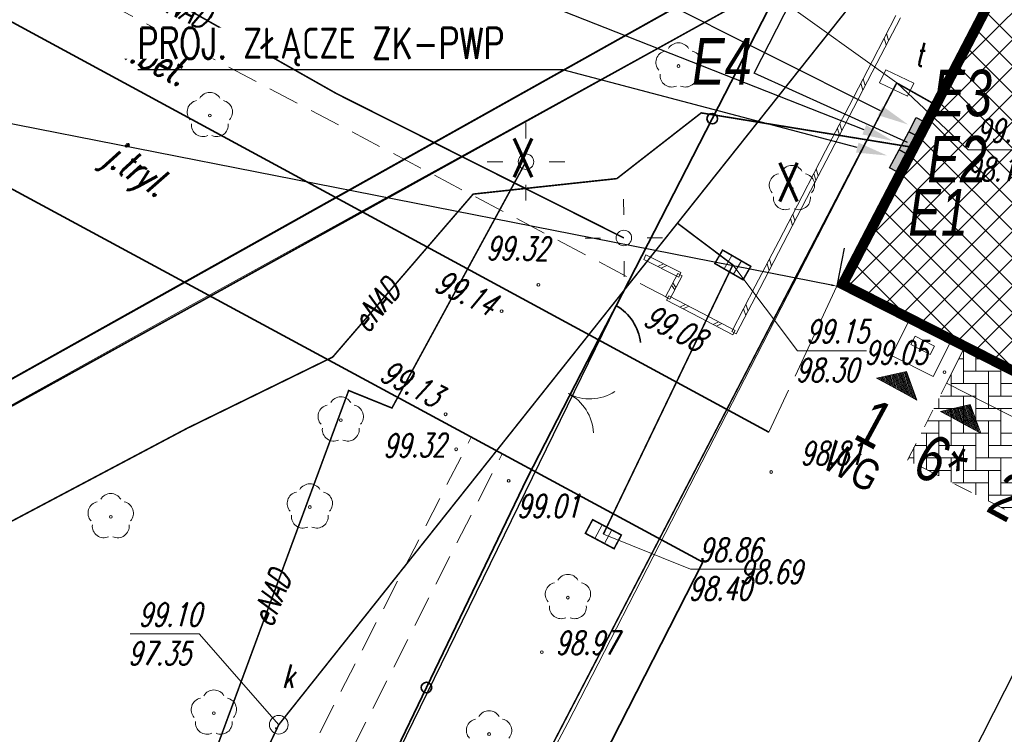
# Model space of a CAD drawing. Header units: metres. Extents: x 7501691 to 7504871, y 5814048 to 5814963.
# Tile 38 of 90: x 7503157 to 7503189, y 5814494 to 5814517. Entities that reach past the tile are written whole.
import ezdxf
from ezdxf import colors
from ezdxf.entities.mleader import LeaderData, LeaderLine
from ezdxf.enums import TextEntityAlignment as Align
from ezdxf.math import Vec2, Vec3

# ---------------------------------------------------------------- set-up
doc = ezdxf.new("R2010")
doc.units = ezdxf.units.M
doc.header["$MEASUREMENT"] = 0
for name, pattern in [('11', [3, 2.5, -0.5]), ('BUD', [0]), ('Dash', [0.6, 0.3, -0.3]), ('KOC', [1.5, 1, -0.5]), ('KOJ', [0]), ('KOU', [2, 1.5, -0.5]), ('UEB', [0]), ('UPC', [0]), ('UPE', [0]), ('UPK', [0]), ('UPT', [0])]:
    doc.linetypes.add(name, pattern=pattern)
doc.layers.get('0').update_dxf_attribs({"linetype": 'CONTINUOUS'})
doc.layers.get('Defpoints').update_dxf_attribs({"linetype": 'CONTINUOUS'})
for name, color, linetype in [('!MS EL', 1, 'CONTINUOUS'), ('!MS EL WSP', 1, 'CONTINUOUS'), ('0_TXT', 7, 'CONTINUOUS'), ('0_XREF_MAPA', 7, 'CONTINUOUS'), ('3MS_view 1', 7, 'CONTINUOUS'), ('pomiar_18_12_2024', 7, 'CONTINUOUS')]:
    doc.layers.add(name, color=color, linetype=linetype)
doc.layers.add('1_ hatch proj.', color=7, linetype='CONTINUOUS', lineweight=9, true_color=0x1a8cff)
for name, color, linetype, lineweight in [('1_ view 1', 7, 'CONTINUOUS', 15), ('EBTPO_L_2', 7, 'CONTINUOUS', 15), ('EBUPP_L_1', 7, 'BUD', 35), ('MG_KANALIZACJA', 251, 'CONTINUOUS', 13), ('SDROK_T_0', 7, 'CONTINUOUS', 18), ('SDROK_T_1', 7, 'CONTINUOUS', 18), ('SDRPK_L_3', 7, 'KOJ', 35), ('SDRPK_L_4', 7, 'KOU', 18), ('SDRPK_L_5', 7, '11', 18), ('SZOPO_L_0', 7, 'CONTINUOUS', 35), ('SZOPO_T_0', 7, 'CONTINUOUS', 18), ('SZZPZ_T_0', 3, 'CONTINUOUS', 18), ('UCCPOR_L_1', 6, 'UPC', 18), ('UEEOO_T_0', 1, 'CONTINUOUS', 15), ('UEEPA_T_3', 1, 'CONTINUOUS', 18), ('UEEPON_L_1', 1, 'UEB', 15), ('UKKOA_T_2', 34, 'CONTINUOUS', 15), ('UKKOC_T_0', 3, 'CONTINUOUS', 15), ('UKKOC_T_2', 34, 'CONTINUOUS', 15), ('UKKPA_T_1', 7, 'CONTINUOUS', 18), ('UKKPA_T_5', 7, 'CONTINUOUS', 18), ('UKKPOD_L_1', 3, 'UPK', 18), ('UKKPOR_L_1', 34, 'UPK', 18), ('UTTOA_T_0', 30, 'CONTINUOUS', 15), ('UTTOC_T_0', 30, 'CONTINUOUS', 15), ('UTTPA_T_1', 30, 'CONTINUOUS', 18), ('UTTPO_L_1', 30, 'UPT', 15), ('WUKOS_T_1', 7, 'CONTINUOUS', 15), ('WWRPH_T_0', 7, 'CONTINUOUS', 15), ('WWRPH_T_1', 7, 'CONTINUOUS', 18)]:
    doc.layers.add(name, color=color, linetype=linetype, lineweight=lineweight)
doc.styles.add('ARIAL', font='arial.ttf', dxfattribs={"width": 0.8})
doc.styles.add('MtXpl_Arial CE', font='arial.ttf')
doc.styles.get("Standard").update_dxf_attribs({"font": 'Simplex.SHX', "width": 0.75})
doc.styles.add('STYL_ARIAL', font='simplex', dxfattribs={"width": 0.75, "oblique": 0.1})
doc.linetypes.add('FENCELINE1', pattern='A,6.35,-2.54,[133,ltypeshp.shx,S=2.54,R=0,X=-2.54,Y=0],-2.54,25.4', length=36.83)
doc.dimstyles.get("Standard").update_dxf_attribs({"dimtxt": 1, "dimasz": 1, "dimexe": 1, "dimexo": 1, "dimgap": 1, "dimtad": 1, "dimtxsty": 'Standard', "dimcen": 2.5, "dimadec": 0, "dimazin": 0, "dimtfac": 1, "dimtmove": 0, "dimatfit": 3, "dimfxl": 1, "dimarcsym": 0})
picture_1 = doc.add_image_def('image1.jpg', size_in_pixel=(4786, 2752))

# ---------------------------------------------------------------- blocks, each defined once
blk = doc.blocks.new('BGB')
at = {"linetype": 'Continuous'}
for centre, start, end in [((-1.499999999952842, 1.189429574e-05), 359.9995456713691, 60.00000000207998), ((1.499999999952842, 1.18942957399e-05), 119.99999999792, 180.0004543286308)]:
    blk.add_arc(centre, 1.5, start, end, dxfattribs=at)
blk = doc.blocks.new('DLI')
at = {"color": 8, "linetype": 'Continuous', "lineweight": 5}
blk.add_circle((0, 0), 0.0450000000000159, dxfattribs=at)
for centre, radius, start, end in [((0, 0.3750563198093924), 0.375, 30.14012428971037, 149.8598757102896), ((-0.3566585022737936, 0.1158924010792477), 0.375, 102.144465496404, 221.8600234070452), ((0.3566585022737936, 0.1158924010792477), 0.375, 318.1399765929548, 77.85553450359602), ((-0.2204041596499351, -0.3033835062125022), 0.3749999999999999, 174.1481822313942, 293.8542284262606), ((0.220404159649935, -0.3033835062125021), 0.3749999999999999, 246.1457715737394, 5.851817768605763)]:
    blk.add_arc(centre, radius, start, end, dxfattribs=at)
blk = doc.blocks.new('SLS')
at = {"linetype": 'Continuous'}
blk.add_circle((0, 0), 0.250004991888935, dxfattribs=at)
blk = doc.blocks.new('LAT')
at = {"linetype": 'Continuous'}
for p, q in [((0, 0.75), (0, 1.25)), ((-1.25, 0), (-0.75, 0)), ((0.75, 0), (1.25, 0)), ((0, -0.75), (0, -1.25))]:
    blk.add_line(p, q, dxfattribs=at)
blk = doc.blocks.new('WLZ')
at = {"linetype": 'Continuous'}
blk.add_circle((0, 0), 0.300000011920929, dxfattribs=at)
blk = doc.blocks.new('KRA')
at = {"linetype": 'Continuous'}
for p, q in [((-0.5249999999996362, -0.25), (-0.5249999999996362, 0.25)), ((-0.5249999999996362, 0.25), (0.5249999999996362, 0.25)), ((-0.1749999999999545, -0.25), (-0.1749999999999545, 0.25)), ((0.1749999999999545, -0.25), (0.1749999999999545, 0.25)), ((0.5249999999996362, 0.25), (0.5249999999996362, -0.25)), ((0.5249999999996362, -0.25), (-0.5249999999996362, -0.25))]:
    blk.add_line(p, q, dxfattribs=at)
blk = doc.blocks.new('WLD')
at = {"linetype": 'Continuous'}
for p, q in [((0.5000250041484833, 0.2333450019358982), (-0.5000250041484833, 0.2333450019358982)), ((-0.5000250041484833, 0.2333450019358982), (-0.5000250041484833, -0.2333450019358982)), ((0.5000250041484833, -0.2333450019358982), (0.5000250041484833, 0.2333450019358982)), ((-0.5000250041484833, -0.2333450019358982), (0.5000250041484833, -0.2333450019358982))]:
    blk.add_line(p, q, dxfattribs=at)
blk = doc.blocks.new('WSP')
at = {"linetype": 'Continuous'}
blk.add_circle((0, 0), 0.0450000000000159, dxfattribs=at)
blk = doc.blocks.new('fdsfdsgdgfd')
at = {"layer": 'EBTPO_L_2', "color": 8, "linetype": '11'}
for p, q in [((-60.93998957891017, 100.5037807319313), (-61.69589987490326, 99.04824835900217)), ((-60.7979963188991, 100.4300385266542), (-61.55390661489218, 98.97450615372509)), ((-61.31794472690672, 99.77601454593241), (-61.25154249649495, 99.55671910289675)), ((-61.24235369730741, 99.92156778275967), (-61.17595146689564, 99.702272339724)), ((-61.69589987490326, 99.04824835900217), (-62.45181017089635, 97.59271598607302)), ((-61.55390661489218, 98.97450615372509), (-62.30981691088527, 97.51897378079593)), ((-61.9982639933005, 98.46603540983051), (-61.93186176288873, 98.24673996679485)), ((-62.07385502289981, 98.32048217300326), (-62.00745279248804, 98.1011867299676)), ((-62.45181017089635, 97.59271598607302), (-63.20772046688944, 96.13718361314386)), ((-62.30981691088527, 97.51897378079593), (-63.06572720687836, 96.06344140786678)), ((-62.75417428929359, 97.01050303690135), (-62.68777205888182, 96.79120759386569)), ((-62.8297653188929, 96.8649498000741), (-62.76336308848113, 96.64565435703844)), ((-63.20772046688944, 96.13718361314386), (-63.96363076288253, 94.6816512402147)), ((-63.06572720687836, 96.06344140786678), (-63.82163750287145, 94.60790903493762)), ((-63.58567561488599, 95.40941742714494), (-63.51927338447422, 95.19012198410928)), ((-63.51008458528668, 95.5549706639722), (-63.44368235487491, 95.33567522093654)), ((-63.96363076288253, 94.6816512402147), (-64.71954105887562, 93.22611886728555)), ((-63.82163750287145, 94.60790903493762), (-64.57754779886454, 93.15237666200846)), ((-64.26599488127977, 94.09943829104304), (-64.199592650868, 93.88014284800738)), ((-64.34158591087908, 93.95388505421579), (-64.27518368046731, 93.73458961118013)), ((-64.71954105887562, 93.22611886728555), (-65.47545135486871, 91.7705864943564)), ((-64.57754779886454, 93.15237666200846), (-65.33345809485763, 91.69684428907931)), ((-69.07446523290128, 92.6380370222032), (-69.00247866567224, 92.78092835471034)), ((-67.8734992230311, 92.21216499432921), (-69.00247866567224, 92.78092835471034)), ((-67.94548579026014, 92.06927366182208), (-69.07446523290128, 92.6380370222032)), ((-68.43798894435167, 92.49654667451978), (-68.62287345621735, 92.41053167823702)), ((-68.32509099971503, 92.4396703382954), (-68.5099755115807, 92.35365534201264)), ((-65.09749620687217, 92.49835268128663), (-65.0310939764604, 92.27905723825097)), ((-65.02190517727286, 92.64390591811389), (-64.95550294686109, 92.42461047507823)), ((-68.37315794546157, 91.42992802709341), (-67.9803186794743, 92.17791681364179)), ((-68.23150559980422, 91.35553305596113), (-67.83866633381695, 92.10352184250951)), ((-67.9803186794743, 92.17791681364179), (-67.83866633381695, 92.10352184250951)), ((-67.94548579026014, 92.06927366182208), (-67.8734992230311, 92.21216499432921)), ((-68.07436989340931, 91.65472857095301), (-68.17673831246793, 91.8039224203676)), ((-68.03508596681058, 91.72952744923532), (-68.1374543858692, 91.87872129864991)), ((-65.47545135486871, 91.7705864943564), (-66.2313616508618, 90.31505412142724)), ((-65.33345809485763, 91.69684428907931), (-66.08936839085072, 90.24131191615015)), ((-68.37315794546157, 91.42992802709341), (-68.23150559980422, 91.35553305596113)), ((-68.33925889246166, 91.32176303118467), (-68.26540465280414, 91.46369805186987)), ((-67.26827551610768, 90.76448926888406), (-68.33925889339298, 91.32176303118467)), ((-67.19442127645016, 90.90642428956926), (-68.26540465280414, 91.46369805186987)), ((-67.72991296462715, 91.18506117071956), (-67.91086554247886, 91.09885352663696)), ((-65.77781547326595, 91.18837354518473), (-65.71141324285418, 90.96907810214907)), ((-67.62281462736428, 91.12933379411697), (-67.80376720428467, 91.04312615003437)), ((-66.12343789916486, 90.34915052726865), (-67.19442127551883, 90.90642428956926)), ((-65.85340650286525, 91.04282030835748), (-65.78700427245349, 90.82352486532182)), ((-66.19729213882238, 90.20721550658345), (-67.26827551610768, 90.76448926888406)), ((-66.65892958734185, 90.62778740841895), (-66.83988216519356, 90.54157976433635)), ((-66.55183125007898, 90.57206003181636), (-66.73278382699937, 90.48585238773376)), ((-66.08936838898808, 90.24131191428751), (-66.23136164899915, 90.31505411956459)), ((-66.19729213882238, 90.20721550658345), (-66.12343789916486, 90.34915052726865))]:
    blk.add_line(p, q, dxfattribs=at)
at = {"layer": 'EBUPP_L_1', "color": 8, "linetype": 'BUD'}
for p, q in [((-54.99617391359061, 106.86032674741), (-62.84193952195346, 91.77256542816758)), ((-62.84193952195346, 91.77256542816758), (15.11368885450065, 52.20393530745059))]:
    blk.add_line(p, q, dxfattribs=at)
at = {"layer": 'SDRPK_L_3', "color": 8, "linetype": 'KOJ'}
for p, q in [((-96.49357683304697, 104.1069687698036), (-65.04144163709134, 87.06027064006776)), ((-94.0717305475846, 97.40301877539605), (-67.16413678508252, 82.8682868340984)), ((-67.16413678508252, 82.8682868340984), (-74.34451692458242, 68.83433765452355))]:
    blk.add_line(p, q, dxfattribs=at)
at = {"layer": 'SDRPK_L_4', "color": 8, "linetype": 'KOU'}
blk.add_line((-65.04144163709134, 87.06027064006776), (-62.84193952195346, 91.77256542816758), dxfattribs=at)
at = {"layer": 'SDRPK_L_5', "color": 8, "linetype": 'KOC'}
for p, q in [((-68.3023317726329, 91.39273054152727), (-97.69822816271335, 106.8638265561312)), ((-86.36440591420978, 64.01192150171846), (-74.63680273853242, 86.9048126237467)), ((-85.28456248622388, 63.43568555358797), (-73.6420636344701, 86.36748229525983))]:
    blk.add_line(p, q, dxfattribs=at)
at = {"layer": 'SZOPO_L_0', "color": 8}
for p, q in [((-63.7730941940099, 103.2166452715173), (-66.86654709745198, 97.17832263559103)), ((-66.86654709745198, 97.17832263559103), (-69.96000000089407, 91.13999999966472)), ((-69.95999999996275, 91.14000000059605), (-70.5100000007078, 90.1000000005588)), ((-70.5100000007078, 90.1000000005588), (-72.8300000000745, 85.5800000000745)), ((-72.8300000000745, 85.5800000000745), (-76.0846934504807, 78.82300580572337)), ((-76.0846934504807, 78.82300580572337), (-78.63646230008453, 73.52533720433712))]:
    blk.add_line(p, q, dxfattribs=at)
for centre in [(-66.86654709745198, 97.17832263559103), (-76.0846934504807, 78.82300580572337)]:
    blk.add_circle(centre, 0.17, dxfattribs=at)
blk.add_arc((-70.72439140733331, 89.78830539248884), 1.552859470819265, 6.117007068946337, 60.51158032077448, dxfattribs=at)
at = {"layer": 'UCCPOR_L_1', "color": 8, "linetype": 'UPC'}
for p, q in [((-56.17240960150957, 107.4174739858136), (-82.23834776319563, 92.79650032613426)), ((-59.62525341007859, 104.4283013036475), (-83.78766446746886, 91.1003454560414)), ((-82.23834776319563, 92.79650032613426), (-104.8816219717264, 80.15671047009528)), ((-83.78766446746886, 91.1003454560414), (-104.1034412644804, 79.7910508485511))]:
    blk.add_line(p, q, dxfattribs=at)
at = {"layer": 'UEEPON_L_1', "color": 8, "linetype": 'UPE'}
for p, q in [((-78.98039125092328, 97.98450212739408), (-96.2360737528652, 107.7544181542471)), ((-69.71533630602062, 93.33055037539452), (-78.98039125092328, 97.98450212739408)), ((-69.94301477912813, 95.24464472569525), (-67.22076564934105, 97.3649638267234)), ((-67.22076564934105, 97.3649638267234), (-60.50232857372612, 96.27174285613)), ((-72.87477535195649, 95.79077393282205), (-77.19638131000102, 87.8425961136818)), ((-74.57757734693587, 94.74510802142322), (-69.94301477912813, 95.24464472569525)), ((-79.10745146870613, 89.48624020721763), (-74.57757734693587, 94.74510802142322)), ((-83.79368074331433, 87.1931069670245), (-79.10745146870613, 89.48624020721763)), ((-78.59310109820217, 88.4076754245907), (-83.37652659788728, 75.44859952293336)), ((-77.19638131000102, 87.8425961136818), (-78.59310109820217, 88.4076754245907)), ((-83.79368074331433, 87.1931069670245), (-100.2964798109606, 78.45290710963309))]:
    blk.add_line(p, q, dxfattribs=at)
at = {"layer": 'UKKOC_T_0', "color": 8, "linetype": 'Continuous', "lineweight": 0}
for p, q in [((-66.20159474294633, 92.46029663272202), (-64.11051071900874, 89.69264037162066)), ((-64.11051071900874, 89.69264037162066), (-61.8848125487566, 89.69299551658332)), ((-70.3775985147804, 83.7722609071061), (-67.56768319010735, 82.64243394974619)), ((-67.56768319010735, 82.64243394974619), (-65.31484235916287, 82.64279342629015))]:
    blk.add_line(p, q, dxfattribs=at)
at = {"layer": 'UKKOC_T_2', "color": 8, "linetype": 'Continuous', "lineweight": 0}
for p in [(-85.64228644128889, 80.552271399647), (-80.84716188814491, 77.62425972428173)]:
    blk.add_line(p, (-83.41658827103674, 80.55262654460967), dxfattribs=at)
at = {"layer": 'UKKPOD_L_1', "color": 8, "linetype": 'UPK'}
for p, q in [((-66.20159475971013, 92.46029656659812), (-67.98817959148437, 93.80587273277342)), ((-70.37759851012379, 83.77226085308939), (-66.20159475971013, 92.46029656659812))]:
    blk.add_line(p, q, dxfattribs=at)
at = {"layer": 'UKKPOR_L_1', "color": 8, "linetype": 'UPK'}
for p, q in [((-60.64590545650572, 103.0453153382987), (-80.84716210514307, 77.62426084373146)), ((-80.84716210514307, 77.62426084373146), (-90.9858630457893, 56.1951841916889))]:
    blk.add_line(p, q, dxfattribs=at)
at = {"layer": 'UTTOC_T_0', "color": 8, "linetype": 'Continuous', "lineweight": 0}
for p, q in [((-60.91615252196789, 98.33164717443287), (-58.61110325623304, 96.17056498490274)), ((-58.61110325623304, 96.17056498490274), (-56.41254774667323, 96.17091579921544))]:
    blk.add_line(p, q, dxfattribs=at)
at = {"layer": 'UTTPO_L_1', "color": 8, "linetype": 'UPT'}
for p, q in [((-60.91615253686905, 98.3316473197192), (-93.08184253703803, 121.4727342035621)), ((-60.91615253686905, 98.3316473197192), (-71.52591869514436, 77.68468445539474)), ((-60.91615253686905, 98.3316473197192), (-59.76756004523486, 97.68473589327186)), ((-71.52591869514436, 77.68468445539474), (-78.54016317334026, 64.44883586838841))]:
    blk.add_line(p, q, dxfattribs=at)
at = {"layer": 'SZOPO_T_0', "color": 8, "rotation": 242.5746774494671}
blk.add_blockref('BGB', (-71.50644588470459, 88.30706153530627), dxfattribs=at)
at = {"layer": 'SZZPZ_T_0', "color": 8, "rotation": 0.009142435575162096}
for p in [(-67.95319334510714, 98.87678146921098), (-83.06976977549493, 97.27821833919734), (-64.29471564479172, 94.92024880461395), (-78.84764621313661, 87.45337163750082), (-79.84478214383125, 84.64748325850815), (-86.26672641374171, 84.33470961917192), (-71.52044010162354, 81.72417263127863), (-82.9403925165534, 77.99637163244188), (-74.06447128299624, 77.32420133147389)]:
    blk.add_blockref('DLI', p, dxfattribs=at)
at = {"layer": 'UEEPA_T_3', "color": 8}
for name, p, rotation in [('LAT', (-72.87477535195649, 95.79077393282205), 0.009142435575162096), ('SLS', (-72.87477535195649, 95.79077393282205), 0.009142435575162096), ('LAT', (-69.71533630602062, 93.33055037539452), 180.3885917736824), ('SLS', (-69.71533630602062, 93.33055037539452), 0.009142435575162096)]:
    blk.add_blockref(name, p, dxfattribs=dict(at, rotation=rotation))
at = {"layer": 'UKKPA_T_1', "color": 8}
for p, rotation in [((-66.20159475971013, 92.46029656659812), 330.0275248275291), ((-70.37759851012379, 83.77226085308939), 331.9366736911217)]:
    blk.add_blockref('KRA', p, dxfattribs=dict(at, rotation=rotation))
at = {"layer": 'UKKPA_T_5', "color": 8, "rotation": 0.009142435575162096}
blk.add_blockref('WLZ', (-80.84716210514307, 77.62426084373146), dxfattribs=at)
at = {"layer": 'UTTPA_T_1', "color": 8, "rotation": 334.6014378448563}
blk.add_blockref('WLD', (-60.91615253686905, 98.3316473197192), dxfattribs=at)
at = {"layer": 'WWRPH_T_1', "color": 8, "rotation": 0.009142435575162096}
for p in [(-72.47343260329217, 91.8177767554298), (-73.65880952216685, 90.97079042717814), (-59.3758629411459, 88.99721275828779), (-75.46476690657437, 87.63976723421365), (-75.1258652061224, 86.5107587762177), (-64.96419410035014, 85.7784915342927), (-73.43210824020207, 85.49487303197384), (-72.35860179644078, 79.96263779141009)]:
    blk.add_blockref('WSP', p, dxfattribs=at)
at = {"layer": 'SDROK_T_0', "color": 8, "oblique": 15, "width": 0.7000000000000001}
blk.add_text('j.tryl.', height=0.899999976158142, rotation=326.8978262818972, dxfattribs=at).set_placement((-85.49246970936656, 95.46894309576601), align=Align.MIDDLE)
at = {"layer": 'SDROK_T_1', "color": 8, "lineweight": 9, "oblique": 15, "width": 0.6999999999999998}
blk.add_text('ch.bet.', height=0.899999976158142, rotation=332.996493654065, dxfattribs=at).set_placement((-85.12193716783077, 99.257114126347), align=Align.MIDDLE)
at = {"layer": 'UEEOO_T_0', "color": 8, "lineweight": 9, "oblique": 15, "width": 0.6999999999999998}
for rotation, p in [(334.8643693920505, (-83.94884738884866, 100.760340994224)), (50.86528299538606, (-77.71317203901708, 91.15119554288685)), (68.43802101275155, (-81.09129231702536, 81.69607279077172))]:
    blk.add_text('eNAD', height=0.75, rotation=rotation, dxfattribs=at).set_placement(p, align=Align.MIDDLE)
at = {"layer": 'UKKOA_T_2', "color": 8, "lineweight": 9, "oblique": 15, "width": 0.6999999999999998}
blk.add_text('k', height=0.75, rotation=0.009142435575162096, dxfattribs=at).set_placement((-80.73961630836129, 78.81972644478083))
at = {"layer": 'UKKOC_T_0', "color": 8, "lineweight": 9, "oblique": 15, "width": 0.6999999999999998}
for s, p in [('99.15', (-63.84272109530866, 90.69268311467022)), ('98.30', (-64.17745812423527, 89.44262968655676)), ('98.86', (-67.29989356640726, 83.64247669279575)), ('98.40', (-67.63463059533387, 82.3924232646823))]:
    blk.add_text(s, height=0.75, rotation=0.009142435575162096, dxfattribs=at).set_placement(p, align=Align.TOP_LEFT)
at = {"layer": 'UKKOC_T_2', "color": 8, "lineweight": 9, "oblique": 15, "width": 0.6999999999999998}
for s, p in [('99.10', (-85.3744968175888, 81.55231414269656)), ('97.35', (-85.70923384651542, 80.3022607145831))]:
    blk.add_text(s, height=0.75, rotation=0.009142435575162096, dxfattribs=at).set_placement(p, align=Align.TOP_LEFT)
at = {"layer": 'UTTOA_T_0', "color": 8, "lineweight": 9, "oblique": 15, "width": 0.6999999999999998}
blk.add_text('t', height=0.75, rotation=0.009142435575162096, dxfattribs=at).set_placement((-60.33431192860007, 98.87210291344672))
at = {"layer": 'UTTOC_T_0', "color": 8, "lineweight": 9, "oblique": 15, "width": 0.6999999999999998}
for s, p in [('99.30', (-58.34331363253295, 97.1706077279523)), ('98.10', (-58.67805066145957, 95.92055429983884))]:
    blk.add_text(s, height=0.75, rotation=0.009142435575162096, dxfattribs=at).set_placement(p, align=Align.TOP_LEFT)
at = {"layer": 'WUKOS_T_1', "color": 8, "lineweight": 9, "oblique": 15}
for s, height, rotation, width, p in [('99.32', 0.7499999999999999, 359.2243282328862, 0.6999999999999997, (-73.1484197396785, 92.99084841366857)), ('99.05', 0.75, 0.009142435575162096, 0.6999999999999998, (-60.94068006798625, 89.63091182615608)), ('98.81', 0.75, 0.009142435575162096, 0.6999999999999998, (-63.01514334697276, 86.38507927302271)), ('98.69', 0.75, 0.009142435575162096, 0.6999999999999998, (-64.98310185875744, 82.55400943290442))]:
    blk.add_text(s, height=height, rotation=rotation, dxfattribs=dict(at, width=width)).set_placement(p, align=Align.MIDDLE)
at = {"layer": 'WUKOS_T_1', "color": 8, "lineweight": 9, "oblique": 15, "width": 0.6999999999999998}
blk.add_text('99.08', height=0.75, rotation=333.7062971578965, dxfattribs=at).set_placement((-69.1415146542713, 90.54078346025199))
at = {"layer": 'WWRPH_T_0', "color": 8, "lineweight": 9, "oblique": 15, "width": 0.6999999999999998}
for s, height, rotation, p in [('99.14', 0.75, 334.6629795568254, (-74.8108399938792, 91.5607001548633)), ('99.13', 0.7499999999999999, 332.996493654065, (-76.57277645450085, 88.63414715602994)), ('99.32', 0.75, 0.5653930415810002, (-76.47269339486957, 86.63897802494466))]:
    blk.add_text(s, height=height, rotation=rotation, dxfattribs=at).set_placement(p, align=Align.MIDDLE)
for s, p in [('99.01', (-73.16729002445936, 84.30557879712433)), ('98.97', (-71.92673814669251, 79.89361051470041))]:
    blk.add_text(s, height=0.75, rotation=0.009142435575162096, dxfattribs=at).set_placement(p)
blk = doc.blocks.new('DSADSAFDSF')
h = blk.add_hatch()
h.set_pattern_fill('ANSI31', color=252, scale=0.011, angle=241.3821309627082)
h.set_pattern_definition([(286.3821309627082, (-2059230.265794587, 9392818.402264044), (0.03350711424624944, 0.009850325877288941), [])])
h.paths.add_polyline_path([(-6.323675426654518, -18.18496974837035), (-5.513976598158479, -18.62675952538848), (-5.270749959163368, -18.75946940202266), (-5.608487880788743, -17.83708637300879), (-6.567615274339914, -18.05355785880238)])
h = blk.add_hatch()
h.set_pattern_fill('ANSI31', color=150, scale=0.011, angle=241.3821309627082)
h.set_pattern_definition([(286.3821309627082, (-2059228.204726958, 9392817.330484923), (0.03350711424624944, 0.009850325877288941), [])])
h.paths.add_polyline_path([(-4.262607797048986, -19.2567488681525), (-3.452908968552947, -19.69853864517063), (-3.209682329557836, -19.83124852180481), (-3.547420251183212, -18.90886549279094), (-4.506547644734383, -19.12533697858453)])
at = {"layer": '3MS_view 1', "ltscale": 2.5, "true_color": 0x0091c2, "transparency": 33554534}
h = blk.add_hatch(dxfattribs=at)
h.set_pattern_fill('ANSI37', color=142, scale=5)
h.set_pattern_definition([(45, (-7503191.363826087, -5814523.830326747), (-0.4419417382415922, 0.4419417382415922), []), (135, (-7503191.363826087, -5814523.830326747), (-0.4419417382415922, -0.4419417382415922), [])])
h.paths.add_polyline_path([(0.06391367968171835, -0.2023046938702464), (26.13018117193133, -13.75706674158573), (18.55680266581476, -28.32093063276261), (18.46631192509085, -28.27499944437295), (-7.64279552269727, -15.0225680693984)])
at = {"color": 7}
blk.add_lwpolyline([(-6.323675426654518, -18.18496974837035), (-5.513976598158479, -18.62675952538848), (-5.513976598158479, -18.62675952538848), (-5.270749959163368, -18.75946940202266), (-5.608487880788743, -17.83708637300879), (-6.567615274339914, -18.05355785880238), (-6.323675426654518, -18.18496974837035), (-6.323675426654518, -18.18496974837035)], dxfattribs=at)
at = {"color": 150}
blk.add_lwpolyline([(-4.262607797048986, -19.2567488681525), (-3.452908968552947, -19.69853864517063), (-3.452908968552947, -19.69853864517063), (-3.209682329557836, -19.83124852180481), (-3.547420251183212, -18.90886549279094), (-4.506547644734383, -19.12533697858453), (-4.262607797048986, -19.2567488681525), (-4.262607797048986, -19.2567488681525)], dxfattribs=at)
at = {"layer": '1_ view 1', "linetype": 'Continuous'}
for points in [[(-5.545271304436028, -16.2554436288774), (-6.085965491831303, -17.32671737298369), (-4.7484041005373, -18.0056352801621), (-4.207709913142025, -16.9343615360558)], [(-4.835960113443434, -17.28834131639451), (-4.700176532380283, -17.0208290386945), (-5.324371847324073, -16.70400068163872), (-5.460155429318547, -16.97151296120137), (-4.835960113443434, -17.28834131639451)]]:
    blk.add_lwpolyline(points, dxfattribs=at)
at = {"layer": '1_ view 1', "color": 150, "linetype": 'Continuous'}
blk.add_lwpolyline([(-3.770858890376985, -17.15609788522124), (-4.3115618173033, -18.22073295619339), (18.07736042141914, -29.5915360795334), (18.48471173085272, -28.78899889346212)], dxfattribs=at)
at = {"layer": '1_ view 1', "color": 150, "linetype": 'Dash', "ltscale": 2}
blk.add_lwpolyline([(18.07677734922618, -29.59123994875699), (16.82317092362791, -32.0613352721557), (-5.567729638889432, -20.69617633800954), (-4.3115618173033, -18.22073295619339)], dxfattribs=at)
at = {"layer": '3MS_view 1', "color": 142, "true_color": 0x0091c2, "const_width": 0.2999999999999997}
blk.add_lwpolyline([(0.06391367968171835, -0.2023046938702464), (26.13018117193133, -13.75706674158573), (18.55680266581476, -28.32093063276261), (18.46631192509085, -28.27499944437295), (-7.64279552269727, -15.0225680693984)], close=True, dxfattribs=at)
at = {"layer": '3MS_view 1', "color": 4, "lineweight": 18}
blk.add_lwpolyline([(18.39842013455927, -28.40875558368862), (-7.845765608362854, -15.08776131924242), (3.592018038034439e-05, -1.867860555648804e-05), (26.11066404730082, -13.57784877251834), (26.2490722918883, -13.3116849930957), (26.47087544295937, -13.42702520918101), (18.48294954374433, -28.7880778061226), (18.26114641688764, -28.67273760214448), (18.39581045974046, -28.40743096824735), (-7.845765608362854, -15.08776131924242)], dxfattribs=at)
at = {"layer": '3MS_view 1', "color": 142, "true_color": 0x0091c2, "const_width": 0.2999999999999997}
blk.add_lwpolyline([(18.46631192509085, -28.27499944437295), (-7.64279552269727, -15.0225680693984)], dxfattribs=at)
at = {"color": 12, "true_color": 0xcd0000, "style": 'MtXpl_Arial CE'}
for s, height, width, p in [('1', 1.5, 0.75, (-7.369531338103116, -19.97267968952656)), ('WG', 0.9999999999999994, 0.7500000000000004, (-8.38446734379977, -20.91453430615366)), ('2', 1.5, 0.75, (-3.086475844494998, -22.32209975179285))]:
    blk.add_text(s, height=height, rotation=331.5947371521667, dxfattribs=dict(at, width=width)).set_placement(p)
at = {"color": 150, "style": 'MtXpl_Arial CE', "width": 0.75}
blk.add_text('6*', height=1.5, rotation=331.5947371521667, dxfattribs=at).set_placement((-5.496615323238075, -21.09360325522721))
blk = doc.blocks.new('fdghgf')
at = {"layer": 'pomiar_18_12_2024', "color": 212, "true_color": 0xb300b3}
blk.add_point((-29.41000000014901, -31.68399999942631), dxfattribs=at)
at = {"layer": 'pomiar_18_12_2024', "color": 212, "true_color": 0xb300b3, "style": 'STYL_ARIAL', "width": 0.75}
for p in [(-21.83770000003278, -14.28359999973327), (-13.27639999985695, -15.07089999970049)]:
    blk.add_text('X', height=1.25, dxfattribs=at).set_placement(p, align=Align.BOTTOM_LEFT)
blk = doc.blocks.new('*D1695')
at = {"layer": '0_TXT', "color": 0, "linetype": 'Continuous', "lineweight": -2}
for p, q in [((7503193.028123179, 5814503.915458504), (7503191.969220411, 5814504.45293518)), ((7503193.002384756, 5814503.726662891), (7503181.940743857, 5814481.933713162)), ((7503169.872642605, 5814458.157898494), (7503180.934283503, 5814479.950848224)), ((7503169.735440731, 5814458.025679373), (7503168.676537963, 5814458.563156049))]:
    blk.add_line(p, q, dxfattribs=at)
at = {"layer": '0_TXT', "color": 0, "linetype": 'Continuous'}
for points in [[(7503193.029135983, 5814503.713084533), (7503192.975633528, 5814503.740241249), (7503193.083854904, 5814503.887170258)], [(7503169.845891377, 5814458.171476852), (7503169.899393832, 5814458.144320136), (7503169.791172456, 5814457.997391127)]]:
    blk.add_solid(points, dxfattribs=at)
at = {"layer": 'Defpoints', "color": 0, "linetype": 'Continuous'}
for p in [(7503193.083854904, 5814503.887170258), (7503193.083854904, 5814503.887170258), (7503169.791172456, 5814457.997391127)]:
    blk.add_point(p, dxfattribs=at)
at = {"layer": '0_TXT', "color": 0, "linetype": 'Continuous', "insert": (7503181.43751368, 5814480.942280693), "char_height": 1.5, "attachment_point": 5, "style": 'ARIAL', "bg_fill": 3, "box_fill_scale": 1.25, "bg_fill_color": 256, "bg_fill_true_color": 13158600, "bg_fill_transparency": 0}
blk.add_mtext('\\A1;{\\C12;\\c205;51,46}', dxfattribs=at)
blk = doc.blocks.new('*D1696')
at = {"layer": '0_TXT', "color": 0, "linetype": 'Continuous', "lineweight": -2}
for p, q in [((7503115.935969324, 5814522.100750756), (7503116.165176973, 5814523.265920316)), ((7503116.10052094, 5814522.004682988), (7503147.605062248, 5814515.807231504)), ((7503183.341445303, 5814508.777308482), (7503151.836903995, 5814514.974759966)), ((7503183.530124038, 5814508.803890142), (7503183.759331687, 5814509.969059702))]:
    blk.add_line(p, q, dxfattribs=at)
at = {"layer": '0_TXT', "color": 0, "linetype": 'Continuous'}
for points in [[(7503116.106311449, 5814522.034118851), (7503116.09473043, 5814521.975247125), (7503115.923905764, 5814522.039426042)], [(7503183.335654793, 5814508.747872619), (7503183.347235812, 5814508.806744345), (7503183.518060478, 5814508.742565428)]]:
    blk.add_solid(points, dxfattribs=at)
at = {"layer": 'Defpoints', "color": 0, "linetype": 'Continuous'}
for p in [(7503115.923905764, 5814522.039426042), (7503183.518060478, 5814508.742565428), (7503183.518060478, 5814508.742565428)]:
    blk.add_point(p, dxfattribs=at)
at = {"layer": '0_TXT', "color": 0, "linetype": 'Continuous', "insert": (7503149.720983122, 5814515.390995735), "char_height": 1.5, "attachment_point": 5, "style": 'ARIAL', "bg_fill": 3, "box_fill_scale": 1.25, "bg_fill_color": 256, "bg_fill_true_color": 13158600, "bg_fill_transparency": 0}
blk.add_mtext('\\A1;{\\C12;\\c205;68,90}', dxfattribs=at)

msp = doc.modelspace()

# ---------------------------------------------------------------- hatches: boundary and pattern name
at = {"layer": '!MS EL', "linetype": 'Continuous', "transparency": 33554687}
h = msp.add_hatch(color=256, dxfattribs=at)
h.dxf.hatch_style = 1
h.paths.add_polyline_path([(7503186.072684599, 5814514.188453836), (7503186.293995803, 5814514.072172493), (7503186.052130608, 5814513.611845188), (7503185.830819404, 5814513.728126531), (7503186.072684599, 5814514.188453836)])
h = msp.add_hatch(color=256, dxfattribs=at)
h.dxf.hatch_style = 1
h.paths.add_polyline_path([(7503185.830819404, 5814513.728126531), (7503186.052130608, 5814513.611845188), (7503185.745147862, 5814513.027583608), (7503185.523836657, 5814513.143864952), (7503185.830819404, 5814513.728126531)])
h = msp.add_hatch(color=256, dxfattribs=at)
h.dxf.hatch_style = 1
h.paths.add_polyline_path([(7503185.523836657, 5814513.143864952), (7503185.745147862, 5814513.027583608), (7503185.438165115, 5814512.443322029), (7503185.216853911, 5814512.559603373), (7503185.523836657, 5814513.143864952)])
at = {"layer": '1_ hatch proj.', "linetype": 'Continuous', "true_color": 0xc7e3ff, "transparency": 33554559}
h = msp.add_hatch(dxfattribs=at)
h.set_pattern_fill('HLNHER', color=254, scale=0.1)
h.set_pattern_definition([(0, (0, 0), (0.4, 0.4), [1.2, -0.4]), (90, (0.4, 0), (-0.4, -0.4), [1.2, -0.4])])
h.paths.add_polyline_path([(7503187.592967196, 5814506.674228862), (7503185.796096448, 5814503.134150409), (7503208.187593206, 5814491.770166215), (7503209.870229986, 5814495.087352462), (7503209.648426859, 5814495.202692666), (7503209.759636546, 5814495.422895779)])

# ---------------------------------------------------------------- linework, layer by layer
at = {"layer": '!MS EL', "linetype": 'Continuous'}
for points in [[(7503186.072684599, 5814514.188453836), (7503186.293995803, 5814514.072172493), (7503186.052130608, 5814513.611845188), (7503185.830819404, 5814513.728126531)], [(7503185.830819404, 5814513.728126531), (7503186.052130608, 5814513.611845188), (7503185.745147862, 5814513.027583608), (7503185.523836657, 5814513.143864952)], [(7503185.523836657, 5814513.143864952), (7503185.745147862, 5814513.027583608), (7503185.438165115, 5814512.443322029), (7503185.216853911, 5814512.559603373)]]:
    msp.add_lwpolyline(points, close=True, dxfattribs=at)
at = {"color": 2, "linetype": 'FENCELINE1', "ltscale": 0.1}
msp.add_lwpolyline([(7503329.57038222, 5814472.213453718), (7503316.524961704, 5814472.359832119), (7503273.87, 5814493.72), (7503272.71, 5814491.46), (7503269.55, 5814484.86), (7503272.71, 5814491.46), (7503233.872523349, 5814510.718982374), (7503189.1, 5814532.9), (7503176.399999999, 5814508.109999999), (7503162.620000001, 5814479.900000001), (7503222.09567691, 5814449.006463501), (7503245.6, 5814437.12), (7503250.24, 5814446.33), (7503244.11, 5814449.32), (7503248.59, 5814458.52), (7503248.384508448, 5814458.620301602), (7503252.6, 5814467.3), (7503259, 5814464.12), (7503261.484551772, 5814469.168431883)], dxfattribs=at)
at = {"layer": '1_ view 1', "color": 24, "linetype": 'Continuous', "lineweight": 25, "true_color": 0x932525, "const_width": 0.05}
for points in [[(7503209.675217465, 5814523.950277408), (7503204.684051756, 5814526.880523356), (7503195.395074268, 5814531.493452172), (7503190.542448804, 5814534.978241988), (7503184.977021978, 5814537.512309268), (7503178.952353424, 5814540.51172066), (7503171.105375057, 5814544.418378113), (7503162.794438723, 5814548.222917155), (7503162.1108824, 5814547.05655929), (7503159.848357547, 5814537.569975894), (7503157.313183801, 5814535.283421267), (7503150.123926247, 5814524.724418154), (7503167.379608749, 5814514.954502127), (7503176.644663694, 5814510.300550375), (7503173.112299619, 5814512.074900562), (7503173.485224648, 5814512.760773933), (7503169.16361869, 5814504.812596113), (7503167.766898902, 5814505.377675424), (7503162.983473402, 5814492.418599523), (7503175.210086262, 5814472.452695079), (7503194.481755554, 5814462.752034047), (7503207.396713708, 5814456.362564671)], [(7503185.857683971, 5814513.241740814), (7503179.139234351, 5814514.334963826), (7503176.416985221, 5814512.214644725), (7503171.782422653, 5814511.715108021), (7503167.252548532, 5814506.456240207), (7503162.566319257, 5814504.163106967), (7503146.063520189, 5814495.422907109), (7503140.824708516, 5814485.794394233)]]:
    msp.add_lwpolyline(points, dxfattribs=at)
at = {"layer": '1_ view 1', "color": 227, "linetype": 'Continuous', "lineweight": 25, "true_color": 0x6d2c6c, "const_width": 0.05}
msp.add_lwpolyline([(7503137.659635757, 5814487.723935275), (7503142.256558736, 5814496.761050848), (7503186.73474659, 5814521.398301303), (7503187.046554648, 5814521.024253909), (7503188.182637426, 5814521.639869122), (7503187.919268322, 5814522.125901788), (7503190.392224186, 5814523.601902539), (7503191.060514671, 5814523.247045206), (7503191.363827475, 5814523.830326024), (7503190.187590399, 5814524.387473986), (7503141.478378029, 5814497.12671047), (7503136.939278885, 5814488.098529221)], dxfattribs=at)
at = {"layer": '1_ view 1', "color": 44, "linetype": 'Continuous', "lineweight": 25, "true_color": 0x9e691a, "const_width": 0.05}
msp.add_lwpolyline([(7503186.592439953, 5814514.654735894), (7503185.443847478, 5814515.301647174), (7503167.81983685, 5814481.418835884), (7503146.760053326, 5814493.592020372), (7503142.421039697, 5814485.247949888)], dxfattribs=at)
at = {"layer": 'MG_KANALIZACJA', "color": 79, "linetype": 'Continuous', "lineweight": 25, "true_color": 0x3b6039, "const_width": 0.05}
msp.add_lwpolyline([(7503185.713819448, 5814520.015593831), (7503165.512837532, 5814494.594260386), (7503157.404436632, 5814477.456409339)], dxfattribs=at)
at = {"layer": 'MG_KANALIZACJA', "color": 49, "linetype": 'Continuous', "lineweight": 25, "true_color": 0x454527, "const_width": 0.05}
for points in [[(7503178.371820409, 5814510.775872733), (7503180.158405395, 5814509.43029645), (7503175.982401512, 5814500.742260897)], [(7503179.828511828, 5814509.909144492), (7503179.578719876, 5814509.47601174), (7503180.488298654, 5814508.95144864), (7503180.738090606, 5814509.384581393), (7503179.828511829, 5814509.909144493)], [(7503175.63673849, 5814501.209852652), (7503176.563288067, 5814500.71588314), (7503176.32806449, 5814500.274669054), (7503175.401514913, 5814500.768638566), (7503175.63673849, 5814501.209852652)]]:
    msp.add_lwpolyline(points, dxfattribs=at)

# ---------------------------------------------------------------- block references
at = {"linetype": 'Continuous'}
msp.add_blockref('fdsfdsgdgfd', (7503246.36, 5814416.97), dxfattribs=at)
at = {"layer": '1_ view 1', "linetype": 'Continuous'}
msp.add_blockref('DSADSAFDSF', (7503191.363826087, 5814523.830326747), dxfattribs=at)
at = {"layer": 'pomiar_18_12_2024', "linetype": 'Continuous'}
msp.add_blockref('fdghgf', (7503194.828062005, 5814526.168008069), dxfattribs=at)

# ---------------------------------------------------------------- texts
at = {"layer": '!MS EL WSP', "color": 92, "linetype": 'Continuous', "lineweight": 25, "true_color": 0x00c200, "char_height": 1.5, "width": 3.050006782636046, "attachment_point": 1}
for s, insert in [('{\\fArial|b0|i1|c238|p34;\\C256;E3}', (7503186.596372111, 5814515.727245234)), ('{\\fArial|b0|i1|c238|p34;\\C256;E2}', (7503186.434045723, 5814513.589937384)), ('{\\fArial|b0|i1|c238|p34;\\C256;E1}', (7503185.818925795, 5814511.876778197))]:
    msp.add_mtext(s, dxfattribs=dict(at, insert=insert))

# ---------------------------------------------------------------- pictures from other files: only their frames are drawn
at = {"layer": '0_XREF_MAPA', "linetype": 'Continuous'}
image = msp.add_image(picture_1, insert=(7503112.647801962, 5814396.748741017), size_in_units=(303.9110000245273, 174.75199978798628), rotation=0.14161063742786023, dxfattribs=at)
image.dxf.flags = 7

# ---------------------------------------------------------------- next in the draw order: dimensions: what is measured, and where the dimension line sits
at = {"layer": '0_TXT', "linetype": 'Continuous'}
for p1, p2, text, picture, middle in [((7503115.923905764, 5814522.039426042), (7503183.518060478, 5814508.742565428), '{\\C12;\\c205;68,90}', '*D1696', (7503149.720983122, 5814515.390995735)), ((7503169.791172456, 5814457.997391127), (7503193.083854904, 5814503.887170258), '{\\C12;\\c205;51,46}', '*D1695', (7503181.43751368, 5814480.942280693))]:
    dim = msp.add_aligned_dim(p1=p1, p2=p2, distance=0, text=text, dimstyle='Standard', override={"dimtxt": 1.5, "dimasz": 0.18, "dimexe": 1.25, "dimexo": 0.0625, "dimgap": 0.09, "dimtad": 0, "dimtih": 1, "dimtoh": 1, "dimdec": 4, "dimzin": 0, "dimdsep": 46, "dimtxsty": 'ARIAL', "dimcen": 0.09, "dimtdec": 4, "dimtofl": 0, "dimtfill": 1, "dimtolj": 1, "dimtzin": 0}, dxfattribs=at)
    dim.commit()
    dim.dimension.update_dxf_attribs({"geometry": picture, "text_midpoint": middle})

# ---------------------------------------------------------------- next in the draw order: linework, layer by layer
at = {"layer": '!MS EL', "linetype": 'Continuous', "lineweight": 30}
msp.add_lwpolyline([(7503185.787983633, 5814513.37785507), (7503180.842691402, 5814515.619782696), (7503187.650018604, 5814528.939179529), (7503188.539201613, 5814528.962319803)], dxfattribs=at)

# ---------------------------------------------------------------- next in the draw order: leaders
at = {"layer": '!MS EL', "linetype": 'Continuous'}
ml = msp.add_multileader_mtext('Standard', dxfattribs=at)
ml.set_content('PROJ. ZŁĄCZE ZK-4 ')
ml.set_leader_properties()
ml.build(insert=Vec2(0, 0))
ml.multileader.update_dxf_attribs({"text_right_attachment_type": 6, "dogleg_length": 1.792646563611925, "arrow_head_size": 1})
ctx = ml.context
ctx.base_point, ctx.char_height, ctx.arrow_head_size, ctx.landing_gap_size, ctx.plane_origin = Vec3(7503160.950092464, 5814520.226797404), 1, 1, 0.09, Vec3(7503139.122621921, 5814509.260102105)
ctx.right_attachment, ctx.text_align_type = 6, 2
notes = []
notes.append((ctx, [(0, (1, 1, 0), (7503174.672739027, 5814519.548225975), (-1, 0), 1.792646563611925, [(0, [(7503185.812755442, 5814513.958290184)], 0, [])])]))
ctx.mtext.insert, ctx.mtext.width, ctx.mtext.alignment, ctx.mtext.flow_direction = Vec3(7503172.790092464, 5814520.905368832), 12.20828921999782, 3, 5
ctx.mtext.has_bg_fill, ctx.mtext.bg_color, ctx.mtext.bg_scale_factor, ctx.mtext.bg_transparency, ctx.mtext.use_window_bg_color = 1, -1023410175, 1, 0, 1
for ctx, leaders in notes:
    for number, flags, end, landing, length, lines in leaders:
        leader = LeaderData()
        leader.index, (leader.has_last_leader_line, leader.has_dogleg_vector, leader.attachment_direction) = number, flags
        leader.last_leader_point, leader.dogleg_vector, leader.dogleg_length = Vec3(end), Vec3(landing), length
        for number, points, colour, breaks in lines:
            line = LeaderLine()
            line.index, line.vertices, line.color, line.breaks = number, Vec3.list(points), colors.encode_raw_color(colour), breaks
            leader.lines.append(line)
        ctx.leaders.append(leader)

# ---------------------------------------------------------------- next in the draw order: leaders
ml = msp.add_multileader_mtext('Standard', dxfattribs=at)
ml.set_content('PROJ. ZŁĄCZE ZK-6 ')
ml.set_leader_properties()
ml.build(insert=Vec2(0, 0))
ml.multileader.update_dxf_attribs({"text_right_attachment_type": 6, "dogleg_length": 1.792646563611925, "arrow_head_size": 1})
ctx = ml.context
ctx.base_point, ctx.char_height, ctx.arrow_head_size, ctx.landing_gap_size, ctx.plane_origin = Vec3(7503161.021521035, 5814518.295156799), 1, 1, 0.09, Vec3(7503139.122621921, 5814507.328461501)
ctx.right_attachment, ctx.text_align_type = 6, 2
notes = []
notes.append((ctx, [(0, (1, 1, 0), (7503174.672739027, 5814517.61658537), (-1, 0), 1.792646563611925, [(0, [(7503185.330234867, 5814513.42499493)], 0, [])])]))
ctx.mtext.insert, ctx.mtext.width, ctx.mtext.alignment, ctx.mtext.flow_direction = Vec3(7503172.790092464, 5814518.973728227), 12.20828921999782, 3, 5
ctx.mtext.has_bg_fill, ctx.mtext.bg_color, ctx.mtext.bg_scale_factor, ctx.mtext.bg_transparency, ctx.mtext.use_window_bg_color = 1, -1023410175, 1, 0, 1
for ctx, leaders in notes:
    for number, flags, end, landing, length, lines in leaders:
        leader = LeaderData()
        leader.index, (leader.has_last_leader_line, leader.has_dogleg_vector, leader.attachment_direction) = number, flags
        leader.last_leader_point, leader.dogleg_vector, leader.dogleg_length = Vec3(end), Vec3(landing), length
        for number, points, colour, breaks in lines:
            line = LeaderLine()
            line.index, line.vertices, line.color, line.breaks = number, Vec3.list(points), colors.encode_raw_color(colour), breaks
            leader.lines.append(line)
        ctx.leaders.append(leader)

# ---------------------------------------------------------------- next in the draw order: leaders
ml = msp.add_multileader_mtext('Standard', dxfattribs=at)
ml.set_content('PROJ. ZŁĄCZE ZK-PWP')
ml.set_leader_properties()
ml.build(insert=Vec2(0, 0))
ml.multileader.update_dxf_attribs({"text_right_attachment_type": 6, "dogleg_length": 1.792646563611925, "arrow_head_size": 1})
ctx = ml.context
ctx.base_point, ctx.char_height, ctx.arrow_head_size, ctx.landing_gap_size, ctx.plane_origin = Vec3(7503159.378663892, 5814516.405508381), 1, 1, 0.09, Vec3(7503139.122621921, 5814505.438813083)
ctx.right_attachment, ctx.text_align_type = 6, 2
notes = []
notes.append((ctx, [(0, (1, 1, 0), (7503174.672739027, 5814515.726936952), (-1, 0), 1.792646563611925, [(0, [(7503185.140572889, 5814512.958528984)], 0, [])])]))
ctx.mtext.insert, ctx.mtext.width, ctx.mtext.alignment, ctx.mtext.flow_direction = Vec3(7503172.790092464, 5814517.084079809), 13.46805483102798, 3, 5
ctx.mtext.has_bg_fill, ctx.mtext.bg_color, ctx.mtext.bg_scale_factor, ctx.mtext.bg_transparency, ctx.mtext.use_window_bg_color = 1, -1023410175, 1, 0, 1
for ctx, leaders in notes:
    for number, flags, end, landing, length, lines in leaders:
        leader = LeaderData()
        leader.index, (leader.has_last_leader_line, leader.has_dogleg_vector, leader.attachment_direction) = number, flags
        leader.last_leader_point, leader.dogleg_vector, leader.dogleg_length = Vec3(end), Vec3(landing), length
        for number, points, colour, breaks in lines:
            line = LeaderLine()
            line.index, line.vertices, line.color, line.breaks = number, Vec3.list(points), colors.encode_raw_color(colour), breaks
            leader.lines.append(line)
        ctx.leaders.append(leader)

# ---------------------------------------------------------------- next in the draw order: texts
at = {"layer": '!MS EL WSP', "color": 92, "linetype": 'Continuous', "lineweight": 25, "true_color": 0x00c200, "insert": (7503178.847720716, 5814516.746221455), "char_height": 1.5, "width": 3.050006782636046, "attachment_point": 1}
msp.add_mtext('{\\fArial|b0|i1|c238|p34;\\C256;E4}', dxfattribs=at)

doc.saveas('drawing.dxf')
